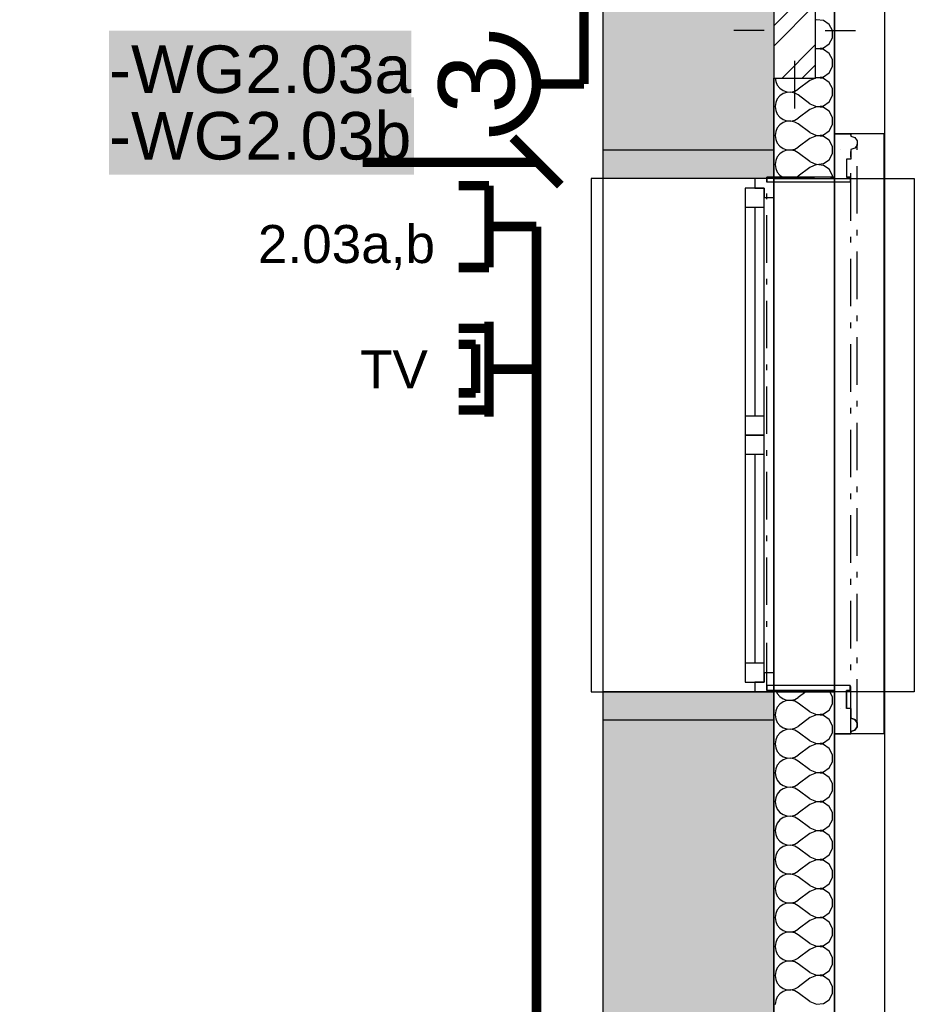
# Model space of a CAD drawing. Extents: x -12025 to 39812, y -30157 to 12.
# Tile 57 of 59: x 30015 to 32369, y -6796 to -4206. Entities that reach past the tile are written whole.
import ezdxf
from ezdxf.enums import TextEntityAlignment as Align

# ---------------------------------------------------------------- set-up
doc = ezdxf.new("R2010")
doc.units = 0
doc.header["$MEASUREMENT"] = 0
for name, pattern in [('Antenovy vodic', [10.125, 3, -0.75, 3, -0.75, 0.125, -0.75, 0.125, -0.75, 0.125, -0.75]), ('Telekomunikacni vodic', [9.25, 3, -0.75, 3, -0.75, 0.125, -0.75, 0.125, -0.75]), ('Čerchovaná M', [225, 125, -42.5, 15, -42.5]), ('Čerchovaná S', [175, 75, -42.5, 15, -42.5])]:
    doc.linetypes.add(name, pattern=pattern)
for name, color, linetype in [('0 (Pozadí)', 254, 'Continuous'), ('OÚ Dukovany internet + tv + data', 192, 'Continuous'), ('OÚ Dukovany půdorys podklad 2NP', 7, 'Continuous'), ('OÚ Dukovany zásuvky', 92, 'Continuous'), ('Zakladni', 7, 'Continuous')]:
    doc.layers.add(name, color=color, linetype=linetype)
doc.styles.add('Arial', font='txt')
doc.styles.add('Arial_B', font='txt')
pattern_1 = [(0, (0, 0), (0, 86.60254), [0, -50]), (0, (25, 43.3), (0, 86.60254), [0, -50])]

# ---------------------------------------------------------------- blocks, each defined once
blk = doc.blocks.new('Zásuvka (20)')
at = {"color": 0, "linetype": 'Continuous', "const_width": 25}
for points in [[(0, 125, -0.414214), (125, 0)], [(125, 0, -0.414214), (0, -125)]]:
    blk.add_lwpolyline(points, format="xyb", dxfattribs=at)
blk.add_lwpolyline([(250, 0), (125, 0)], dxfattribs=at)
at = {"color": 0, "linetype": 'Continuous', "style": 'Arial'}
blk.add_text('3', height=200, rotation=90, dxfattribs=at).set_placement((66.9, 0), align=Align.CENTER)
blk = doc.blocks.new('Telekomunikační zásuvka (7)')
at = {"color": 0, "linetype": 'Continuous', "const_width": 25}
for points in [[(-125, 125), (-125, 107.5)], [(-204.3, 107.5), (-125, 107.5)], [(-125, 107.5), (-125, -107.5)], [(-204.3, 65), (-160, 65)], [(-160, 65), (-160, -62.5)], [(-125, 0), (0, 0)], [(-204.3, -62.5), (-160, -62.5)], [(-204.3, -107.5), (-125, -107.5)], [(-125, -107.5), (-125, -125)]]:
    blk.add_lwpolyline(points, dxfattribs=at)
at = {"color": 0, "linetype": 'Continuous', "style": 'Arial'}
blk.add_text('TV', height=100, dxfattribs=at).set_placement((-375, -50.8), align=Align.CENTER)
blk = doc.blocks.new('Telekomunikační zásuvka (9)')
at = {"color": 0, "linetype": 'Continuous', "const_width": 25}
for points in [[(-204.3, 107.5), (-125, 107.5)], [(-125, 107.5), (-125, -107.5)], [(-125, 0), (0, 0)], [(-204.3, -107.5), (-125, -107.5)]]:
    blk.add_lwpolyline(points, dxfattribs=at)
at = {"color": 0, "linetype": 'Continuous', "style": 'Arial'}
blk.add_text('2.03a,b', height=100, dxfattribs=at).set_placement((-500, -95.9), align=Align.CENTER)
blk = doc.blocks.new('(43)')
at = {"color": 7, "linetype": 'Continuous', "const_width": 25}
for points in [[(60, -60), (-65, 65)], [(0, 0), (-460, 0)]]:
    blk.add_lwpolyline(points, dxfattribs=at)
at = {"layer": '0 (Pozadí)', "linetype": 'Continuous'}
blk.add_solid([(-1127.7, 346.2), (-331.8, 346.2), (-1127.7, 142.7), (-331.8, 142.7)], dxfattribs=at)
at = {"color": 7, "linetype": 'Continuous', "style": 'Arial_B'}
blk.add_text('-WG2.03a', height=125, dxfattribs=at).set_placement((-1127.7, 182.6))
blk = doc.blocks.new('(44)')
at = {"color": 7, "linetype": 'Continuous', "const_width": 25}
for points in [[(60, -60), (-65, 65)], [(0, 0), (-460, 0)]]:
    blk.add_lwpolyline(points, dxfattribs=at)
at = {"layer": '0 (Pozadí)', "linetype": 'Continuous'}
blk.add_solid([(-1127.7, 171.2), (-324.5, 171.2), (-1127.7, -32.3), (-324.5, -32.3)], dxfattribs=at)
at = {"color": 7, "linetype": 'Continuous', "style": 'Arial_B'}
blk.add_text('-WG2.03b', height=125, dxfattribs=at).set_placement((-1127.7, 7.6))

msp = doc.modelspace()

# ---------------------------------------------------------------- hatches: boundary and pattern name
at = {"layer": 'OÚ Dukovany půdorys podklad 2NP', "linetype": 'Continuous'}
h = msp.add_hatch(dxfattribs=at)
h.set_pattern_fill('KOV___OCEL', color=151, style=0, pattern_type=2)
h.set_pattern_definition([(45, (0, 0), (-79.5495, 79.5495), []), (45, (-26.52, 26.52), (-79.5495, 79.5495), [])])
edge = h.paths.add_edge_path()
edge.add_spline(control_points=[(31999.3, -4359.3), (31999.3, -4359.3), (32109.3, -4359.3), (32109.3, -4359.3)], knot_values=[0, 0, 0, 0, 1, 1, 1, 1], degree=3, periodic=0)
edge.add_spline(control_points=[(32109.3, -4359.3), (32109.3, -4359.3), (32109.3, -4109.3), (32109.3, -4109.3)], knot_values=[0, 0, 0, 0, 1, 1, 1, 1], degree=3, periodic=0)
edge.add_spline(control_points=[(32109.3, -4109.3), (32109.3, -4109.3), (31999.3, -4109.3), (31999.3, -4109.3)], knot_values=[0, 0, 0, 0, 1, 1, 1, 1], degree=3, periodic=0)
edge.add_spline(control_points=[(31999.3, -4109.3), (31999.3, -4109.3), (31999.3, -4359.3), (31999.3, -4359.3)], knot_values=[0, 0, 0, 0, 1, 1, 1, 1], degree=3, periodic=0)
edge.add_spline(control_points=[(31999.3, -4359.3), (31999.3, -4359.3), (31999.3, -4359.3), (31999.3, -4359.3)], knot_values=[0, 0, 0, 0, 1, 1, 1, 1], degree=3, periodic=0)
h = msp.add_hatch(dxfattribs=at)
h.set_pattern_fill('OMÍTKA_01', color=21, style=0, pattern_type=2)
h.set_pattern_definition(pattern_1)
edge = h.paths.add_edge_path()
edge.add_spline(control_points=[(32159.3, -4620.3), (32159.3, -4620.3), (31981.4, -4620.3), (31981.4, -4620.3)], knot_values=[0, 0, 0, 0, 1, 1, 1, 1], degree=3, periodic=0)
edge.add_spline(control_points=[(31981.4, -4620.3), (31981.4, -4620.3), (31981.4, -4633), (31981.4, -4633)], knot_values=[0, 0, 0, 0, 1, 1, 1, 1], degree=3, periodic=0)
edge.add_spline(control_points=[(31981.4, -4633), (31981.4, -4633), (32200.2, -4633), (32200.2, -4633)], knot_values=[0, 0, 0, 0, 1, 1, 1, 1], degree=3, periodic=0)
edge.add_spline(control_points=[(32200.2, -4633), (32200.2, -4633), (32200.2, -4620.3), (32200.2, -4620.3)], knot_values=[0, 0, 0, 0, 1, 1, 1, 1], degree=3, periodic=0)
edge.add_spline(control_points=[(32200.2, -4620.3), (32200.2, -4620.3), (32191, -4620.3), (32191, -4620.3)], knot_values=[0, 0, 0, 0, 1, 1, 1, 1], degree=3, periodic=0)
edge.add_spline(control_points=[(32191, -4620.3), (32191, -4620.3), (32191, -4572.4), (32191, -4572.4)], knot_values=[0, 0, 0, 0, 1, 1, 1, 1], degree=3, periodic=0)
edge.add_spline(control_points=[(32191, -4572.4), (32191, -4572.4), (32202.4, -4572.4), (32202.4, -4572.4)], knot_values=[0, 0, 0, 0, 1, 1, 1, 1], degree=3, periodic=0)
edge.add_spline(control_points=[(32202.4, -4572.4), (32202.4, -4572.4), (32202.4, -4547.5), (32202.4, -4547.5)], knot_values=[0, 0, 0, 0, 1, 1, 1, 1], degree=3, periodic=0)
edge.add_spline(control_points=[(32202.4, -4547.5), (32202.4, -4547.5), (32212.6, -4544.1), (32212.6, -4544.1)], knot_values=[0, 0, 0, 0, 1, 1, 1, 1], degree=3, periodic=0)
edge.add_spline(control_points=[(32212.6, -4544.1), (32212.6, -4544.1), (32219, -4535.4), (32219, -4535.4)], knot_values=[0, 0, 0, 0, 1, 1, 1, 1], degree=3, periodic=0)
edge.add_spline(control_points=[(32219, -4535.4), (32219, -4535.4), (32219, -4524.6), (32219, -4524.6)], knot_values=[0, 0, 0, 0, 1, 1, 1, 1], degree=3, periodic=0)
edge.add_spline(control_points=[(32219, -4524.6), (32219, -4524.6), (32212.6, -4515.9), (32212.6, -4515.9)], knot_values=[0, 0, 0, 0, 1, 1, 1, 1], degree=3, periodic=0)
edge.add_spline(control_points=[(32212.6, -4515.9), (32212.6, -4515.9), (32202.4, -4512.5), (32202.4, -4512.5)], knot_values=[0, 0, 0, 0, 1, 1, 1, 1], degree=3, periodic=0)
edge.add_spline(control_points=[(32202.4, -4512.5), (32202.4, -4512.5), (32202.4, -4506), (32202.4, -4506)], knot_values=[0, 0, 0, 0, 1, 1, 1, 1], degree=3, periodic=0)
edge.add_spline(control_points=[(32202.4, -4506), (32202.4, -4506), (32159.3, -4506), (32159.3, -4506)], knot_values=[0, 0, 0, 0, 1, 1, 1, 1], degree=3, periodic=0)
edge.add_spline(control_points=[(32159.3, -4506), (32159.3, -4506), (32159.3, -4620.3), (32159.3, -4620.3)], knot_values=[0, 0, 0, 0, 1, 1, 1, 1], degree=3, periodic=0)
edge.add_spline(control_points=[(32159.3, -4620.3), (32159.3, -4620.3), (32159.3, -4620.3), (32159.3, -4620.3)], knot_values=[0, 0, 0, 0, 1, 1, 1, 1], degree=3, periodic=0)
h = msp.add_hatch(dxfattribs=at)
h.set_pattern_fill('OMÍTKA_01', color=21, style=0, pattern_type=2)
h.set_pattern_definition(pattern_1)
edge = h.paths.add_edge_path()
edge.add_spline(control_points=[(32159.3, -6084.6), (32159.3, -6084.6), (32202.4, -6084.6), (32202.4, -6084.6)], knot_values=[0, 0, 0, 0, 1, 1, 1, 1], degree=3, periodic=0)
edge.add_spline(control_points=[(32202.4, -6084.6), (32202.4, -6084.6), (32202.4, -6078), (32202.4, -6078)], knot_values=[0, 0, 0, 0, 1, 1, 1, 1], degree=3, periodic=0)
edge.add_spline(control_points=[(32202.4, -6078), (32202.4, -6078), (32212.6, -6074.7), (32212.6, -6074.7)], knot_values=[0, 0, 0, 0, 1, 1, 1, 1], degree=3, periodic=0)
edge.add_spline(control_points=[(32212.6, -6074.7), (32212.6, -6074.7), (32219, -6066), (32219, -6066)], knot_values=[0, 0, 0, 0, 1, 1, 1, 1], degree=3, periodic=0)
edge.add_spline(control_points=[(32219, -6066), (32219, -6066), (32219, -6055.2), (32219, -6055.2)], knot_values=[0, 0, 0, 0, 1, 1, 1, 1], degree=3, periodic=0)
edge.add_spline(control_points=[(32219, -6055.2), (32219, -6055.2), (32212.6, -6046.4), (32212.6, -6046.4)], knot_values=[0, 0, 0, 0, 1, 1, 1, 1], degree=3, periodic=0)
edge.add_spline(control_points=[(32212.6, -6046.4), (32212.6, -6046.4), (32202.4, -6043.1), (32202.4, -6043.1)], knot_values=[0, 0, 0, 0, 1, 1, 1, 1], degree=3, periodic=0)
edge.add_spline(control_points=[(32202.4, -6043.1), (32202.4, -6043.1), (32202.4, -6018.1), (32202.4, -6018.1)], knot_values=[0, 0, 0, 0, 1, 1, 1, 1], degree=3, periodic=0)
edge.add_spline(control_points=[(32202.4, -6018.1), (32202.4, -6018.1), (32191, -6018.1), (32191, -6018.1)], knot_values=[0, 0, 0, 0, 1, 1, 1, 1], degree=3, periodic=0)
edge.add_spline(control_points=[(32191, -6018.1), (32191, -6018.1), (32191, -5970.3), (32191, -5970.3)], knot_values=[0, 0, 0, 0, 1, 1, 1, 1], degree=3, periodic=0)
edge.add_spline(control_points=[(32191, -5970.3), (32191, -5970.3), (32200.2, -5970.3), (32200.2, -5970.3)], knot_values=[0, 0, 0, 0, 1, 1, 1, 1], degree=3, periodic=0)
edge.add_spline(control_points=[(32200.2, -5970.3), (32200.2, -5970.3), (32200.2, -5957.6), (32200.2, -5957.6)], knot_values=[0, 0, 0, 0, 1, 1, 1, 1], degree=3, periodic=0)
edge.add_spline(control_points=[(32200.2, -5957.6), (32200.2, -5957.6), (31981.4, -5957.6), (31981.4, -5957.6)], knot_values=[0, 0, 0, 0, 1, 1, 1, 1], degree=3, periodic=0)
edge.add_spline(control_points=[(31981.4, -5957.6), (31981.4, -5957.6), (31981.4, -5970.3), (31981.4, -5970.3)], knot_values=[0, 0, 0, 0, 1, 1, 1, 1], degree=3, periodic=0)
edge.add_spline(control_points=[(31981.4, -5970.3), (31981.4, -5970.3), (32159.3, -5970.3), (32159.3, -5970.3)], knot_values=[0, 0, 0, 0, 1, 1, 1, 1], degree=3, periodic=0)
edge.add_spline(control_points=[(32159.3, -5970.3), (32159.3, -5970.3), (32159.3, -6084.6), (32159.3, -6084.6)], knot_values=[0, 0, 0, 0, 1, 1, 1, 1], degree=3, periodic=0)
edge.add_spline(control_points=[(32159.3, -6084.6), (32159.3, -6084.6), (32159.3, -6084.6), (32159.3, -6084.6)], knot_values=[0, 0, 0, 0, 1, 1, 1, 1], degree=3, periodic=0)

# ---------------------------------------------------------------- linework, layer by layer
at = {"layer": 'OÚ Dukovany internet + tv + data', "linetype": 'Telekomunikacni vodic', "ltscale": 100, "const_width": 25}
msp.add_lwpolyline([(31375, -9302.8), (31375, -7026.4), (31375, -7026.4), (31375, -4750), (31375, -4750)], dxfattribs=at)
at = {"layer": 'OÚ Dukovany internet + tv + data', "linetype": 'Antenovy vodic', "ltscale": 100, "const_width": 25}
msp.add_lwpolyline([(31375, -9302.8), (31375, -7213.9), (31375, -7213.9), (31375, -5125), (31375, -5125)], dxfattribs=at)
at = {"layer": 'OÚ Dukovany půdorys podklad 2NP', "color": 1, "linetype": 'Continuous'}
for p, q in [((32292.1, -21157), (32292.1, -3108.1)), ((32159.3, -3230.7), (32159.3, -21157)), ((32159.3, -4623.9), (32159.3, -3230.7)), ((31974.3, -4234.3), (31894.3, -4234.3)), ((32134.3, -4234.3), (32214.3, -4234.3)), ((32054.3, -4314.3), (32054.3, -4439.3)), ((31999.3, -4359.3), (31999.3, -4623.9)), ((32159.2, -6084.6), (32159.2, -4506)), ((32290, -4506), (32159.2, -4506)), ((32159.3, -4506), (32159.3, -4620.3)), ((32202.4, -4506), (32159.3, -4506)), ((32202.4, -4506), (32202.4, -4512.5)), ((32290, -6084.6), (32290, -4506)), ((32202.4, -4512.5), (32212.6, -4515.9)), ((32212.6, -4515.9), (32219, -4524.6)), ((32219, -4524.6), (32219, -4535.4)), ((31549.3, -4548.9), (31549.3, -4623.9)), ((31999.3, -4623.9), (31999.3, -4548.9)), ((32212.6, -4544.1), (32202.4, -4547.5)), ((32202.4, -4547.5), (32202.4, -4572.4)), ((32219, -4535.4), (32212.6, -4544.1)), ((32191, -4572.4), (32191, -4620.3)), ((32202.4, -4572.4), (32191, -4572.4)), ((31549.3, -4623.9), (31519.3, -4623.9)), ((31519.3, -4623.9), (31519.3, -5973.9)), ((31999.3, -4623.9), (31549.3, -4623.9)), ((31549.3, -4623.9), (31549.3, -5973.9)), ((31949.3, -4623.9), (31549.3, -4623.9)), ((31949.3, -4623.9), (31949.3, -4648.9)), ((31999.3, -4623.9), (31949.3, -4623.9)), ((31999.3, -4623.9), (31949.3, -4623.9)), ((32159.3, -4620.3), (31981.4, -4620.3)), ((31981.4, -4620.3), (31981.4, -4633)), ((32200.2, -4633), (31981.4, -4633)), ((31999.3, -4623.9), (32369.3, -4623.9)), ((31999.3, -4623.9), (31999.3, -5973.9)), ((31999.3, -4673.9), (31999.3, -4623.9)), ((32059.3, -4623.9), (31999.3, -4623.9)), ((31999.3, -5973.9), (31999.3, -4623.9)), ((32009.3, -4623.9), (31999.3, -4623.9)), ((31999.3, -4623.9), (31999.3, -5973.9)), ((32009.3, -4623.9), (32159.3, -4623.9)), ((32059.3, -4623.9), (32159.3, -4623.9)), ((32159.3, -5973.9), (32159.3, -4623.9)), ((32159.3, -4623.9), (32159.3, -5973.9)), ((32200.2, -4620.3), (32191, -4620.3)), ((32200.2, -4620.3), (32200.2, -4633)), ((32369.3, -4623.9), (32369.3, -5973.9)), ((31924.3, -4648.9), (31924.3, -4698.9)), ((31974.3, -4648.9), (31924.3, -4648.9)), ((31949.3, -4648.9), (31974.3, -4648.9)), ((31974.3, -4648.9), (31974.3, -4673.9)), ((31974.3, -4698.9), (31974.3, -4648.9)), ((31974.3, -4673.9), (31999.3, -4673.9)), ((31999.3, -5298.9), (31999.3, -4673.9)), ((31924.3, -4698.9), (31924.3, -5248.9)), ((31924.3, -4698.9), (31974.3, -4698.9)), ((31924.3, -4698.9), (31924.3, -5248.9)), ((31949.3, -4698.9), (31949.3, -5248.9)), ((31974.3, -5248.9), (31974.3, -4698.9)), ((31974.3, -5248.9), (31924.3, -5248.9)), ((31924.3, -5248.9), (31924.3, -5298.9)), ((31974.3, -5298.9), (31974.3, -5248.9)), ((31924.3, -5298.9), (31974.3, -5298.9)), ((31924.3, -5298.9), (31924.3, -5348.9)), ((31974.3, -5298.9), (31924.3, -5298.9)), ((31974.3, -5348.9), (31974.3, -5298.9)), ((31999.3, -5923.9), (31999.3, -5298.9)), ((31924.3, -5348.9), (31924.3, -5898.9)), ((31924.3, -5348.9), (31974.3, -5348.9)), ((31924.3, -5348.9), (31924.3, -5898.9)), ((31949.3, -5348.9), (31949.3, -5898.9)), ((31974.3, -5898.9), (31974.3, -5348.9)), ((31974.3, -5898.9), (31924.3, -5898.9)), ((31924.3, -5898.9), (31924.3, -5948.9)), ((31974.3, -5948.9), (31974.3, -5898.9)), ((31999.3, -5923.9), (31974.3, -5923.9)), ((31974.3, -5923.9), (31974.3, -5948.9)), ((31999.3, -5973.9), (31999.3, -5923.9)), ((31924.3, -5948.9), (31974.3, -5948.9)), ((31974.3, -5948.9), (31949.3, -5948.9)), ((31949.3, -5948.9), (31949.3, -5973.9)), ((32200.2, -5957.6), (31981.4, -5957.6)), ((31981.4, -5957.6), (31981.4, -5970.3)), ((32200.2, -5957.6), (32200.2, -5970.3)), ((31519.3, -5973.9), (31549.3, -5973.9)), ((31549.3, -5973.9), (31549.3, -6048.9)), ((31549.3, -5973.9), (31999.3, -5973.9)), ((31949.3, -5973.9), (31549.3, -5973.9)), ((31999.3, -5973.9), (31949.3, -5973.9)), ((31999.3, -5973.9), (31949.3, -5973.9)), ((32159.3, -5970.3), (31981.4, -5970.3)), ((31999.3, -6048.9), (31999.3, -5973.9)), ((32369.3, -5973.9), (31999.3, -5973.9)), ((31999.3, -5973.9), (31999.3, -7468.6)), ((32059.3, -5973.9), (31999.3, -5973.9)), ((32009.3, -5973.9), (31999.3, -5973.9)), ((32009.3, -5973.9), (32159.3, -5973.9)), ((32059.3, -5973.9), (32159.3, -5973.9)), ((32159.3, -5970.3), (32159.3, -6084.6)), ((32159.3, -7468.6), (32159.3, -5973.9)), ((32191, -5970.3), (32191, -6018.1)), ((32200.2, -5970.3), (32191, -5970.3)), ((32202.4, -6018.1), (32191, -6018.1)), ((32202.4, -6018.1), (32202.4, -6043.1)), ((32202.4, -6043.1), (32212.6, -6046.4)), ((32212.6, -6046.4), (32219, -6055.2)), ((32219, -6055.2), (32219, -6066)), ((32290, -6084.6), (32159.2, -6084.6)), ((32202.4, -6084.6), (32159.3, -6084.6)), ((32212.6, -6074.7), (32202.4, -6078)), ((32202.4, -6078), (32202.4, -6084.6)), ((32219, -6066), (32212.6, -6074.7))]:
    msp.add_line(p, q, dxfattribs=at)
at = {"layer": 'OÚ Dukovany půdorys podklad 2NP', "color": 7, "linetype": 'Continuous'}
for p, q in [((31549.3, -3794.2), (31549.3, -4548.9)), ((31999.3, -4548.9), (31999.3, -4359.3)), ((31849.3, -4548.9), (31549.3, -4548.9)), ((31899.3, -4548.9), (31849.3, -4548.9)), ((31999.3, -4548.9), (31899.3, -4548.9)), ((31849.3, -6048.9), (31549.3, -6048.9)), ((31549.3, -6048.9), (31549.3, -7393.6)), ((31899.3, -6048.9), (31849.3, -6048.9)), ((31999.3, -6048.9), (31899.3, -6048.9)), ((31999.3, -7393.6), (31999.3, -6048.9))]:
    msp.add_line(p, q, dxfattribs=at)
at = {"layer": 'OÚ Dukovany půdorys podklad 2NP', "color": 21, "linetype": 'Continuous'}
for p, q in [((32111.6, -4206.2), (32109.3, -4207.2)), ((32130.1, -4207.9), (32111.6, -4206.2)), ((32145.6, -4218.2), (32130.1, -4207.9)), ((32154.3, -4234.6), (32145.6, -4218.2)), ((32154.3, -4253.1), (32154.3, -4234.6)), ((32130.1, -4279.7), (32145.6, -4269.5)), ((32145.6, -4269.5), (32154.3, -4253.1)), ((32109.3, -4280.5), (32111.6, -4281.5)), ((32111.6, -4282.4), (32109.3, -4283.4)), ((32111.6, -4281.5), (32130.1, -4279.7)), ((32130.1, -4284.1), (32111.6, -4282.4)), ((32145.6, -4294.4), (32130.1, -4284.1)), ((32154.3, -4310.8), (32145.6, -4294.4)), ((32154.3, -4329.3), (32154.3, -4310.8)), ((32130.1, -4355.9), (32145.6, -4345.7)), ((32145.6, -4345.7), (32154.3, -4329.3)), ((32003.3, -4359.3), (32004.5, -4368.5)), ((32004.5, -4368.5), (32008.8, -4378.2)), ((32094.5, -4365.7), (32064, -4388.6)), ((32111.6, -4358.6), (32094.5, -4365.7)), ((32109.3, -4356.7), (32111.6, -4357.7)), ((32111.6, -4357.7), (32130.1, -4355.9)), ((32130.1, -4360.3), (32111.6, -4358.6)), ((32145.6, -4370.6), (32130.1, -4360.3)), ((32154.3, -4386.9), (32145.6, -4370.6)), ((32008.8, -4378.2), (32015.5, -4386.2)), ((32015.5, -4386.2), (32024.1, -4392.2)), ((32024.1, -4400.2), (32015.5, -4406.2)), ((32024.1, -4392.2), (32034.1, -4395.6)), ((32034.1, -4396.9), (32024.1, -4400.2)), ((32034.1, -4395.6), (32044.6, -4396.1)), ((32044.6, -4396.4), (32034.1, -4396.9)), ((32044.6, -4396.1), (32054.8, -4393.7)), ((32054.8, -4398.8), (32044.6, -4396.4)), ((32054.8, -4393.7), (32064, -4388.6)), ((32064, -4403.8), (32054.8, -4398.8)), ((32154.3, -4405.5), (32154.3, -4386.9)), ((32004.5, -4423.9), (32003.1, -4434.3)), ((32008.8, -4414.3), (32004.5, -4423.9)), ((32015.5, -4406.2), (32008.8, -4414.3)), ((32094.5, -4426.7), (32064, -4403.8)), ((32094.5, -4426.7), (32111.6, -4433.9)), ((32130.1, -4432.1), (32145.6, -4421.9)), ((32145.6, -4421.9), (32154.3, -4405.5)), ((32003.1, -4434.3), (32004.5, -4444.7)), ((32004.5, -4444.7), (32008.8, -4454.3)), ((32008.8, -4454.3), (32015.5, -4462.4)), ((32094.5, -4441.9), (32064, -4464.8)), ((32111.6, -4434.8), (32094.5, -4441.9)), ((32111.6, -4433.9), (32130.1, -4432.1)), ((32130.1, -4436.5), (32111.6, -4434.8)), ((32145.6, -4446.8), (32130.1, -4436.5)), ((32154.3, -4463.1), (32145.6, -4446.8)), ((32015.5, -4462.4), (32024.1, -4468.4)), ((32024.1, -4476.4), (32015.5, -4482.4)), ((32024.1, -4468.4), (32034.1, -4471.7)), ((32034.1, -4473.1), (32024.1, -4476.4)), ((32034.1, -4471.7), (32044.6, -4472.3)), ((32044.6, -4472.6), (32034.1, -4473.1)), ((32044.6, -4472.3), (32054.8, -4469.9)), ((32054.8, -4474.9), (32044.6, -4472.6)), ((32054.8, -4469.9), (32064, -4464.8)), ((32064, -4480), (32054.8, -4474.9)), ((32094.5, -4502.9), (32064, -4480)), ((32154.3, -4481.7), (32154.3, -4463.1)), ((32004.5, -4500.1), (32003.1, -4510.5)), ((32008.8, -4490.5), (32004.5, -4500.1)), ((32015.5, -4482.4), (32008.8, -4490.5)), ((32094.5, -4502.9), (32111.6, -4510.1)), ((32130.1, -4508.3), (32145.6, -4498)), ((32145.6, -4498), (32154.3, -4481.7)), ((32003.1, -4510.5), (32004.5, -4520.9)), ((32004.5, -4520.9), (32008.8, -4530.5)), ((32008.8, -4530.5), (32015.5, -4538.6)), ((32094.5, -4518.1), (32064, -4541)), ((32111.6, -4510.9), (32094.5, -4518.1)), ((32111.6, -4510.1), (32130.1, -4508.3)), ((32130.1, -4512.7), (32111.6, -4510.9)), ((32145.6, -4523), (32130.1, -4512.7)), ((32154.3, -4539.3), (32145.6, -4523)), ((32015.5, -4558.6), (32008.8, -4566.7)), ((32015.5, -4538.6), (32024.1, -4544.6)), ((32024.1, -4552.6), (32015.5, -4558.6)), ((32024.1, -4544.6), (32034.1, -4547.9)), ((32034.1, -4549.3), (32024.1, -4552.6)), ((32034.1, -4547.9), (32044.6, -4548.4)), ((32044.6, -4548.8), (32034.1, -4549.3)), ((32044.6, -4548.4), (32054.8, -4546.1)), ((32054.8, -4551.1), (32044.6, -4548.8)), ((32054.8, -4546.1), (32064, -4541)), ((32064, -4556.2), (32054.8, -4551.1)), ((32094.5, -4579.1), (32064, -4556.2)), ((32145.6, -4574.2), (32154.3, -4557.9)), ((32154.3, -4557.9), (32154.3, -4539.3)), ((32004.5, -4576.3), (32003.1, -4586.7)), ((32008.8, -4566.7), (32004.5, -4576.3)), ((32094.5, -4579.1), (32111.6, -4586.3)), ((32111.6, -4586.3), (32130.1, -4584.5)), ((32130.1, -4584.5), (32145.6, -4574.2)), ((32003.1, -4586.7), (32004.5, -4597.1)), ((32004.5, -4597.1), (32008.8, -4606.7)), ((32008.8, -4606.7), (32015.5, -4614.8)), ((32094.5, -4594.3), (32064, -4617.2)), ((32111.6, -4587.1), (32094.5, -4594.3)), ((32130.1, -4588.9), (32111.6, -4587.1)), ((32145.6, -4599.2), (32130.1, -4588.9)), ((32154.3, -4615.5), (32145.6, -4599.2)), ((32015.5, -4614.8), (32024.1, -4620.8)), ((32024.1, -4620.8), (32033.6, -4623.9)), ((32047.6, -4623.9), (32054.8, -4622.3)), ((32054.8, -4622.3), (32064, -4617.2)), ((32154.3, -4623.9), (32154.3, -4615.5)), ((32006.9, -5973.9), (32008.8, -5978.2)), ((32008.8, -5978.2), (32015.5, -5986.2)), ((32083.6, -5973.9), (32064, -5988.6)), ((32154.3, -5986.9), (32147.4, -5973.9)), ((32015.5, -6006.2), (32008.8, -6014.3)), ((32015.5, -5986.2), (32024.1, -5992.2)), ((32024.1, -6000.2), (32015.5, -6006.2)), ((32024.1, -5992.2), (32034.1, -5995.6)), ((32034.1, -5996.9), (32024.1, -6000.2)), ((32034.1, -5995.6), (32044.6, -5996.1)), ((32044.6, -5996.4), (32034.1, -5996.9)), ((32044.6, -5996.1), (32054.8, -5993.7)), ((32054.8, -5998.8), (32044.6, -5996.4)), ((32054.8, -5993.7), (32064, -5988.6)), ((32064, -6003.8), (32054.8, -5998.8)), ((32094.5, -6026.7), (32064, -6003.8)), ((32145.6, -6021.9), (32154.3, -6005.5)), ((32154.3, -6005.5), (32154.3, -5986.9)), ((32004.5, -6023.9), (32003.1, -6034.3)), ((32003.1, -6034.3), (32004.5, -6044.7)), ((32008.8, -6014.3), (32004.5, -6023.9)), ((32094.5, -6026.7), (32111.6, -6033.9)), ((32111.6, -6034.8), (32094.5, -6041.9)), ((32111.6, -6033.9), (32130.1, -6032.1)), ((32130.1, -6036.5), (32111.6, -6034.8)), ((32130.1, -6032.1), (32145.6, -6021.9)), ((32004.5, -6044.7), (32008.8, -6054.3)), ((32008.8, -6054.3), (32015.5, -6062.4)), ((32094.5, -6041.9), (32064, -6064.8)), ((32145.6, -6046.8), (32130.1, -6036.5)), ((32154.3, -6063.1), (32145.6, -6046.8)), ((32015.5, -6082.4), (32008.8, -6090.5)), ((32015.5, -6062.4), (32024.1, -6068.4)), ((32024.1, -6076.4), (32015.5, -6082.4)), ((32024.1, -6068.4), (32034.1, -6071.7)), ((32034.1, -6073.1), (32024.1, -6076.4)), ((32034.1, -6071.7), (32044.6, -6072.3)), ((32044.6, -6072.6), (32034.1, -6073.1)), ((32044.6, -6072.3), (32054.8, -6069.9)), ((32054.8, -6074.9), (32044.6, -6072.6)), ((32054.8, -6069.9), (32064, -6064.8)), ((32064, -6080), (32054.8, -6074.9)), ((32094.5, -6102.9), (32064, -6080)), ((32145.6, -6098), (32154.3, -6081.7)), ((32154.3, -6081.7), (32154.3, -6063.1)), ((32004.5, -6100.1), (32003.1, -6110.5)), ((32003.1, -6110.5), (32004.5, -6120.9)), ((32008.8, -6090.5), (32004.5, -6100.1)), ((32094.5, -6102.9), (32111.6, -6110.1)), ((32111.6, -6110.9), (32094.5, -6118.1)), ((32111.6, -6110.1), (32130.1, -6108.3)), ((32130.1, -6112.7), (32111.6, -6110.9)), ((32130.1, -6108.3), (32145.6, -6098)), ((32145.6, -6123), (32130.1, -6112.7)), ((32004.5, -6120.9), (32008.8, -6130.5)), ((32008.8, -6130.5), (32015.5, -6138.6)), ((32015.5, -6138.6), (32024.1, -6144.6)), ((32094.5, -6118.1), (32064, -6141)), ((32154.3, -6139.3), (32145.6, -6123)), ((32015.5, -6158.6), (32008.8, -6166.7)), ((32024.1, -6152.6), (32015.5, -6158.6)), ((32024.1, -6144.6), (32034.1, -6147.9)), ((32034.1, -6149.3), (32024.1, -6152.6)), ((32034.1, -6147.9), (32044.6, -6148.4)), ((32044.6, -6148.8), (32034.1, -6149.3)), ((32044.6, -6148.4), (32054.8, -6146.1)), ((32054.8, -6151.1), (32044.6, -6148.8)), ((32054.8, -6146.1), (32064, -6141)), ((32064, -6156.2), (32054.8, -6151.1)), ((32094.5, -6179.1), (32064, -6156.2)), ((32145.6, -6174.2), (32154.3, -6157.9)), ((32154.3, -6157.9), (32154.3, -6139.3)), ((32004.5, -6176.3), (32003.1, -6186.7)), ((32003.1, -6186.7), (32004.5, -6197.1)), ((32008.8, -6166.7), (32004.5, -6176.3)), ((32094.5, -6179.1), (32111.6, -6186.3)), ((32111.6, -6187.1), (32094.5, -6194.3)), ((32111.6, -6186.3), (32130.1, -6184.5)), ((32130.1, -6188.9), (32111.6, -6187.1)), ((32130.1, -6184.5), (32145.6, -6174.2)), ((32145.6, -6199.2), (32130.1, -6188.9)), ((32004.5, -6197.1), (32008.8, -6206.7)), ((32008.8, -6206.7), (32015.5, -6214.8)), ((32015.5, -6214.8), (32024.1, -6220.8)), ((32094.5, -6194.3), (32064, -6217.2)), ((32154.3, -6215.5), (32145.6, -6199.2)), ((32154.3, -6234.1), (32154.3, -6215.5)), ((32015.5, -6234.8), (32008.8, -6242.9)), ((32024.1, -6228.8), (32015.5, -6234.8)), ((32024.1, -6220.8), (32034.1, -6224.1)), ((32034.1, -6225.5), (32024.1, -6228.8)), ((32034.1, -6224.1), (32044.6, -6224.6)), ((32044.6, -6224.9), (32034.1, -6225.5)), ((32044.6, -6224.6), (32054.8, -6222.3)), ((32054.8, -6227.3), (32044.6, -6224.9)), ((32054.8, -6222.3), (32064, -6217.2)), ((32064, -6232.4), (32054.8, -6227.3)), ((32094.5, -6255.3), (32064, -6232.4)), ((32145.6, -6250.4), (32154.3, -6234.1)), ((32004.5, -6252.5), (32003.1, -6262.9)), ((32003.1, -6262.9), (32004.5, -6273.3)), ((32008.8, -6242.9), (32004.5, -6252.5)), ((32094.5, -6255.3), (32111.6, -6262.5)), ((32111.6, -6263.3), (32094.5, -6270.5)), ((32111.6, -6262.5), (32130.1, -6260.7)), ((32130.1, -6265.1), (32111.6, -6263.3)), ((32130.1, -6260.7), (32145.6, -6250.4)), ((32145.6, -6275.3), (32130.1, -6265.1)), ((32004.5, -6273.3), (32008.8, -6282.9)), ((32008.8, -6282.9), (32015.5, -6291)), ((32015.5, -6291), (32024.1, -6297)), ((32054.8, -6298.5), (32064, -6293.4)), ((32094.5, -6270.5), (32064, -6293.4)), ((32154.3, -6291.7), (32145.6, -6275.3)), ((32154.3, -6310.3), (32154.3, -6291.7)), ((32008.8, -6319.1), (32004.5, -6328.7)), ((32015.5, -6311), (32008.8, -6319.1)), ((32024.1, -6305), (32015.5, -6311)), ((32024.1, -6297), (32034.1, -6300.3)), ((32034.1, -6301.6), (32024.1, -6305)), ((32034.1, -6300.3), (32044.6, -6300.8)), ((32044.6, -6301.1), (32034.1, -6301.6)), ((32044.6, -6300.8), (32054.8, -6298.5)), ((32054.8, -6303.5), (32044.6, -6301.1)), ((32064, -6308.6), (32054.8, -6303.5)), ((32094.5, -6331.5), (32064, -6308.6)), ((32145.6, -6326.6), (32154.3, -6310.3)), ((32004.5, -6328.7), (32003.1, -6339.1)), ((32003.1, -6339.1), (32004.5, -6349.5)), ((32094.5, -6331.5), (32111.6, -6338.6)), ((32111.6, -6339.5), (32094.5, -6346.7)), ((32111.6, -6338.6), (32130.1, -6336.9)), ((32130.1, -6341.3), (32111.6, -6339.5)), ((32130.1, -6336.9), (32145.6, -6326.6)), ((32145.6, -6351.5), (32130.1, -6341.3)), ((32004.5, -6349.5), (32008.8, -6359.1)), ((32008.8, -6359.1), (32015.5, -6367.2)), ((32015.5, -6367.2), (32024.1, -6373.2)), ((32054.8, -6374.6), (32064, -6369.6)), ((32094.5, -6346.7), (32064, -6369.6)), ((32154.3, -6367.9), (32145.6, -6351.5)), ((32154.3, -6386.5), (32154.3, -6367.9)), ((32008.8, -6395.2), (32004.5, -6404.9)), ((32015.5, -6387.1), (32008.8, -6395.2)), ((32024.1, -6381.2), (32015.5, -6387.1)), ((32024.1, -6373.2), (32034.1, -6376.5)), ((32034.1, -6377.8), (32024.1, -6381.2)), ((32034.1, -6376.5), (32044.6, -6377)), ((32044.6, -6377.3), (32034.1, -6377.8)), ((32044.6, -6377), (32054.8, -6374.6)), ((32054.8, -6379.7), (32044.6, -6377.3)), ((32064, -6384.8), (32054.8, -6379.7)), ((32094.5, -6407.6), (32064, -6384.8)), ((32145.6, -6402.8), (32154.3, -6386.5)), ((32004.5, -6404.9), (32003.1, -6415.3)), ((32003.1, -6415.3), (32004.5, -6425.7)), ((32094.5, -6422.9), (32064, -6445.7)), ((32094.5, -6407.6), (32111.6, -6414.8)), ((32111.6, -6415.7), (32094.5, -6422.9)), ((32111.6, -6414.8), (32130.1, -6413.1)), ((32130.1, -6417.5), (32111.6, -6415.7)), ((32130.1, -6413.1), (32145.6, -6402.8)), ((32145.6, -6427.7), (32130.1, -6417.5)), ((32004.5, -6425.7), (32008.8, -6435.3)), ((32008.8, -6435.3), (32015.5, -6443.4)), ((32015.5, -6443.4), (32024.1, -6449.3)), ((32024.1, -6449.3), (32034.1, -6452.7)), ((32054.8, -6450.8), (32064, -6445.7)), ((32154.3, -6444.1), (32145.6, -6427.7)), ((32154.3, -6462.6), (32154.3, -6444.1)), ((32008.8, -6471.4), (32004.5, -6481)), ((32015.5, -6463.3), (32008.8, -6471.4)), ((32024.1, -6457.4), (32015.5, -6463.3)), ((32034.1, -6454), (32024.1, -6457.4)), ((32034.1, -6452.7), (32044.6, -6453.2)), ((32044.6, -6453.5), (32034.1, -6454)), ((32044.6, -6453.2), (32054.8, -6450.8)), ((32054.8, -6455.9), (32044.6, -6453.5)), ((32064, -6461), (32054.8, -6455.9)), ((32094.5, -6483.8), (32064, -6461)), ((32145.6, -6479), (32154.3, -6462.6)), ((32004.5, -6481), (32003.1, -6491.5)), ((32003.1, -6491.5), (32004.5, -6501.9)), ((32094.5, -6499.1), (32064, -6521.9)), ((32094.5, -6483.8), (32111.6, -6491)), ((32111.6, -6491.9), (32094.5, -6499.1)), ((32111.6, -6491), (32130.1, -6489.3)), ((32130.1, -6493.6), (32111.6, -6491.9)), ((32130.1, -6489.3), (32145.6, -6479)), ((32145.6, -6503.9), (32130.1, -6493.6)), ((32004.5, -6501.9), (32008.8, -6511.5)), ((32008.8, -6511.5), (32015.5, -6519.6)), ((32015.5, -6519.6), (32024.1, -6525.5)), ((32024.1, -6525.5), (32034.1, -6528.9)), ((32044.6, -6529.4), (32054.8, -6527)), ((32054.8, -6527), (32064, -6521.9)), ((32154.3, -6520.3), (32145.6, -6503.9)), ((32154.3, -6538.8), (32154.3, -6520.3)), ((32008.8, -6547.6), (32004.5, -6557.2)), ((32015.5, -6539.5), (32008.8, -6547.6)), ((32024.1, -6533.6), (32015.5, -6539.5)), ((32034.1, -6530.2), (32024.1, -6533.6)), ((32034.1, -6528.9), (32044.6, -6529.4)), ((32044.6, -6529.7), (32034.1, -6530.2)), ((32054.8, -6532.1), (32044.6, -6529.7)), ((32064, -6537.2), (32054.8, -6532.1)), ((32094.5, -6560), (32064, -6537.2)), ((32145.6, -6555.2), (32154.3, -6538.8)), ((32004.5, -6557.2), (32003.1, -6567.6)), ((32003.1, -6567.6), (32004.5, -6578.1)), ((32004.5, -6578.1), (32008.8, -6587.7)), ((32094.5, -6575.3), (32064, -6598.1)), ((32094.5, -6560), (32111.6, -6567.2)), ((32111.6, -6568.1), (32094.5, -6575.3)), ((32111.6, -6567.2), (32130.1, -6565.5)), ((32130.1, -6569.8), (32111.6, -6568.1)), ((32130.1, -6565.5), (32145.6, -6555.2)), ((32145.6, -6580.1), (32130.1, -6569.8)), ((32008.8, -6587.7), (32015.5, -6595.8)), ((32015.5, -6595.8), (32024.1, -6601.7)), ((32024.1, -6601.7), (32034.1, -6605.1)), ((32034.1, -6605.1), (32044.6, -6605.6)), ((32044.6, -6605.6), (32054.8, -6603.2)), ((32054.8, -6603.2), (32064, -6598.1)), ((32154.3, -6596.5), (32145.6, -6580.1)), ((32154.3, -6615), (32154.3, -6596.5)), ((32008.8, -6623.8), (32004.5, -6633.4)), ((32015.5, -6615.7), (32008.8, -6623.8)), ((32024.1, -6609.8), (32015.5, -6615.7)), ((32034.1, -6606.4), (32024.1, -6609.8)), ((32044.6, -6605.9), (32034.1, -6606.4)), ((32054.8, -6608.3), (32044.6, -6605.9)), ((32064, -6613.4), (32054.8, -6608.3)), ((32094.5, -6636.2), (32064, -6613.4)), ((32145.6, -6631.4), (32154.3, -6615)), ((32004.5, -6633.4), (32003.1, -6643.8)), ((32003.1, -6643.8), (32004.5, -6654.3)), ((32004.5, -6654.3), (32008.8, -6663.9)), ((32094.5, -6651.5), (32064, -6674.3)), ((32094.5, -6636.2), (32111.6, -6643.4)), ((32111.6, -6644.3), (32094.5, -6651.5)), ((32111.6, -6643.4), (32130.1, -6641.7)), ((32130.1, -6646), (32111.6, -6644.3)), ((32130.1, -6641.7), (32145.6, -6631.4)), ((32145.6, -6656.3), (32130.1, -6646)), ((32154.3, -6672.7), (32145.6, -6656.3)), ((32008.8, -6663.9), (32015.5, -6672)), ((32015.5, -6672), (32024.1, -6677.9)), ((32024.1, -6677.9), (32034.1, -6681.3)), ((32034.1, -6682.6), (32024.1, -6686)), ((32034.1, -6681.3), (32044.6, -6681.8)), ((32044.6, -6682.1), (32034.1, -6682.6)), ((32044.6, -6681.8), (32054.8, -6679.4)), ((32054.8, -6684.5), (32044.6, -6682.1)), ((32054.8, -6679.4), (32064, -6674.3)), ((32154.3, -6691.2), (32154.3, -6672.7)), ((32008.8, -6700), (32004.5, -6709.6)), ((32015.5, -6691.9), (32008.8, -6700)), ((32024.1, -6686), (32015.5, -6691.9)), ((32064, -6689.6), (32054.8, -6684.5)), ((32094.5, -6712.4), (32064, -6689.6)), ((32130.1, -6717.8), (32145.6, -6707.6)), ((32145.6, -6707.6), (32154.3, -6691.2)), ((32004.5, -6709.6), (32003.1, -6720)), ((32003.1, -6720), (32004.5, -6730.4)), ((32004.5, -6730.4), (32008.8, -6740.1)), ((32094.5, -6727.6), (32064, -6750.5)), ((32094.5, -6712.4), (32111.6, -6719.6)), ((32111.6, -6720.5), (32094.5, -6727.6)), ((32111.6, -6719.6), (32130.1, -6717.8)), ((32130.1, -6722.2), (32111.6, -6720.5)), ((32145.6, -6732.5), (32130.1, -6722.2)), ((32154.3, -6748.8), (32145.6, -6732.5)), ((32008.8, -6740.1), (32015.5, -6748.2)), ((32015.5, -6748.2), (32024.1, -6754.1)), ((32024.1, -6754.1), (32034.1, -6757.5)), ((32034.1, -6758.8), (32024.1, -6762.1)), ((32034.1, -6757.5), (32044.6, -6758)), ((32044.6, -6758.3), (32034.1, -6758.8)), ((32044.6, -6758), (32054.8, -6755.6)), ((32054.8, -6760.7), (32044.6, -6758.3)), ((32054.8, -6755.6), (32064, -6750.5)), ((32154.3, -6767.4), (32154.3, -6748.8)), ((32004.5, -6785.8), (32003.1, -6796.2)), ((32008.8, -6776.2), (32004.5, -6785.8)), ((32015.5, -6768.1), (32008.8, -6776.2)), ((32024.1, -6762.1), (32015.5, -6768.1)), ((32064, -6765.7), (32054.8, -6760.7)), ((32094.5, -6788.6), (32064, -6765.7)), ((32130.1, -6794), (32145.6, -6783.8)), ((32145.6, -6783.8), (32154.3, -6767.4)), ((32094.5, -6788.6), (32111.6, -6795.8)), ((32111.6, -6795.8), (32130.1, -6794))]:
    msp.add_line(p, q, dxfattribs=at)
at = {"layer": 'OÚ Dukovany půdorys podklad 2NP', "color": 1, "linetype": 'Čerchovaná M'}
for p, q in [((32159.3, -6084.6), (32159.3, -4506)), ((32159.3, -4506), (32202.4, -4506)), ((32159.3, -4620.3), (32159.3, -4506)), ((32159.3, -4506), (32202.4, -4506)), ((32202.4, -6084.6), (32202.4, -4506)), ((32202.4, -4506), (32202.4, -4512.5)), ((32202.4, -4512.5), (32212.6, -4515.9)), ((32202.4, -4512.5), (32212.6, -4515.9)), ((32212.6, -4515.9), (32219, -4524.6)), ((32212.6, -4515.9), (32219, -4524.6)), ((32219, -6066), (32219, -4524.6)), ((32219, -4524.6), (32219, -4535.4)), ((32212.6, -4544.1), (32202.4, -4547.5)), ((32202.4, -4547.5), (32202.4, -4572.4)), ((32219, -4535.4), (32212.6, -4544.1)), ((32191, -4572.4), (32191, -4620.3)), ((32202.4, -4572.4), (32191, -4572.4)), ((31981.4, -5970.3), (31981.4, -4620.3)), ((31981.4, -4620.3), (32159.3, -4620.3)), ((31981.4, -4633), (31981.4, -4620.3)), ((31981.4, -4620.3), (32159.3, -4620.3)), ((32200.2, -4633), (31981.4, -4633)), ((32191, -4620.3), (32200.2, -4620.3)), ((32200.2, -4620.3), (32200.2, -4633)), ((32200.2, -5957.6), (31981.4, -5957.6)), ((31981.4, -5957.6), (31981.4, -5970.3)), ((32200.2, -5970.3), (32200.2, -5957.6)), ((31981.4, -5970.3), (32159.3, -5970.3)), ((31981.4, -5970.3), (32159.3, -5970.3)), ((32159.3, -5970.3), (32159.3, -6084.6)), ((32191, -5970.3), (32200.2, -5970.3)), ((32191, -6018.1), (32191, -5970.3)), ((32202.4, -6018.1), (32191, -6018.1)), ((32202.4, -6043.1), (32202.4, -6018.1)), ((32212.6, -6046.4), (32202.4, -6043.1)), ((32219, -6055.2), (32212.6, -6046.4)), ((32219, -6066), (32219, -6055.2)), ((32159.3, -6084.6), (32202.4, -6084.6)), ((32159.3, -6084.6), (32202.4, -6084.6)), ((32202.4, -6078), (32212.6, -6074.7)), ((32202.4, -6078), (32212.6, -6074.7)), ((32202.4, -6084.6), (32202.4, -6078)), ((32212.6, -6074.7), (32219, -6066)), ((32212.6, -6074.7), (32219, -6066))]:
    msp.add_line(p, q, dxfattribs=at)
at = {"layer": 'OÚ Dukovany půdorys podklad 2NP', "color": 1, "linetype": 'Čerchovaná S'}
msp.add_line((32159.3, -6084.6), (32159.3, -4506), dxfattribs=at)
at = {"layer": 'OÚ Dukovany půdorys podklad 2NP', "color": 7, "linetype": 'Continuous'}
msp.add_lwpolyline([(31999.3, -4359.3), (32109.3, -4359.3), (32109.3, -4109.3), (31999.3, -4109.3)], close=True, dxfattribs=at)
at = {"layer": 'OÚ Dukovany půdorys podklad 2NP', "color": 254, "linetype": 'Continuous'}
for points in [[(31549.3, -3794.2), (31549.3, -4548.9), (31999.3, -3830), (31999.3, -4548.9)], [(31999.3, -6048.9), (31549.3, -6048.9), (31999.3, -7393.6), (31549.3, -7393.6)]]:
    msp.add_solid(points, dxfattribs=at)
at = {"layer": 'OÚ Dukovany půdorys podklad 2NP', "color": 9, "linetype": 'Continuous'}
for points in [[(31999.3, -4548.9), (31549.3, -4548.9), (31999.3, -4623.9), (31549.3, -4623.9)], [(31549.3, -6048.9), (31999.3, -6048.9), (31549.3, -5973.9), (31999.3, -5973.9)]]:
    msp.add_solid(points, dxfattribs=at)
at = {"layer": 'OÚ Dukovany zásuvky', "linetype": 'Continuous', "const_width": 25}
msp.add_lwpolyline([(31500, -4375), (31500, -3750), (21750, -3000), (21750, -6250)], dxfattribs=at)

# ---------------------------------------------------------------- block references
at = {"layer": 'OÚ Dukovany internet + tv + data', "linetype": 'Continuous'}
for name, p in [('Telekomunikační zásuvka (9)', (31375, -4750)), ('Telekomunikační zásuvka (7)', (31375, -5125))]:
    msp.add_blockref(name, p, dxfattribs=at)
at = {"layer": 'OÚ Dukovany zásuvky', "linetype": 'Continuous'}
msp.add_blockref('Zásuvka (20)', (31250, -4375), dxfattribs=at)
at = {"layer": 'Zakladni', "color": 7, "linetype": 'Continuous'}
for name in ['(43)', '(44)']:
    msp.add_blockref(name, (31377.7, -4581.2), dxfattribs=at)

doc.saveas('drawing.dxf')
